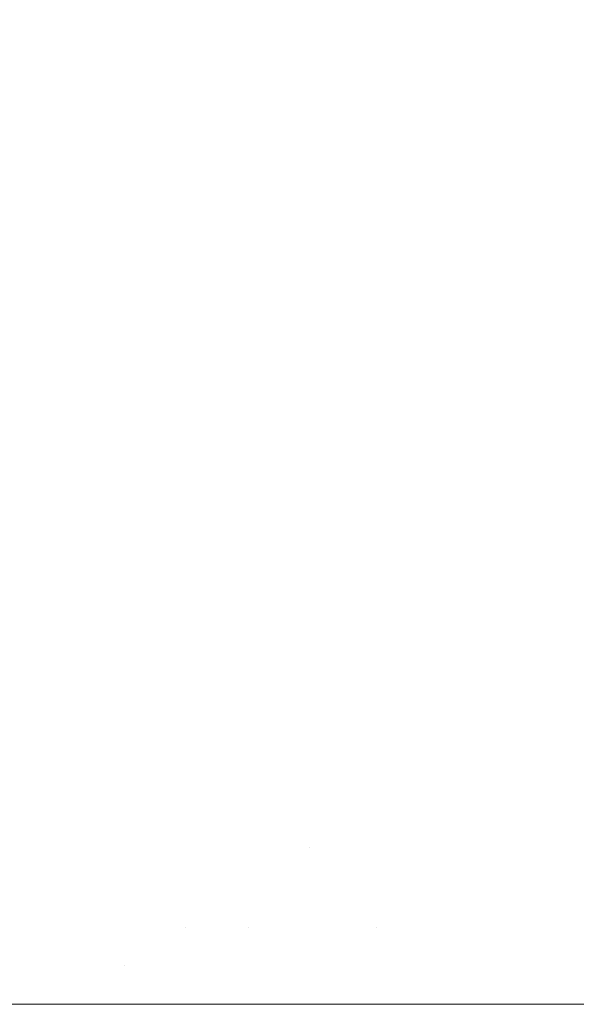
# Model space of a CAD drawing. Header units: centimetres. Extents: x -35.1 to 36.2, y 4.2 to 6.
# Tile 193 of 256: x -11.1111 to -11.0882, y 5.9001 to 5.9405. Entities that reach past the tile are written whole.
import ezdxf

# ---------------------------------------------------------------- set-up
doc = ezdxf.new("R2010")
doc.units = ezdxf.units.CM
doc.header["$LTSCALE"] = 2.54
doc.layers.add('Lucido design-1', color=7, linetype='Continuous')

# ---------------------------------------------------------------- blocks, each defined once
blk = doc.blocks.new('Gruppo-4-1')
at = {"color": 7, "linetype": 'Continuous', "lineweight": 9}
for points, invisible_edges in [([(36.07398, 5.94235, -2312.331539), (-34.958478, 5.94235, -2312.331539), (-34.958478, 5.938357, -2312.329782), (36.07398, 5.938357, -2312.329782)], 5), ([(-11.10893, 5.939884, -2312.740773), (-11.111737, 5.939884, -2312.742661), (-11.112552, 5.941892, -2312.742002), (-11.109722, 5.941892, -2312.740098)], 15), ([(-11.109722, 5.941892, -2312.740098), (-11.106861, 5.941892, -2312.73827), (-11.106093, 5.939884, -2312.73896), (-11.10893, 5.939884, -2312.740773)], 15), ([(-11.103228, 5.939884, -2312.737224), (-11.106093, 5.939884, -2312.73896), (-11.106861, 5.941892, -2312.73827), (-11.103973, 5.941892, -2312.736519)], 15), ([(-11.103973, 5.941892, -2312.736519), (-11.101062, 5.941892, -2312.734844), (-11.100342, 5.939884, -2312.735562), (-11.103228, 5.939884, -2312.737224)], 15), ([(-11.097437, 5.939884, -2312.733976), (-11.100342, 5.939884, -2312.735562), (-11.101062, 5.941892, -2312.734844), (-11.098133, 5.941892, -2312.733244)], 15), ([(-11.098133, 5.941892, -2312.733244), (-11.09519, 5.941892, -2312.731718), (-11.094518, 5.939884, -2312.732462), (-11.097437, 5.939884, -2312.733976)], 15), ([(-11.091589, 5.939884, -2312.731021), (-11.094518, 5.939884, -2312.732462), (-11.09519, 5.941892, -2312.731718), (-11.092237, 5.941892, -2312.730266)], 15), ([(-11.092237, 5.941892, -2312.730266), (-11.089276, 5.941892, -2312.728884), (-11.088653, 5.939884, -2312.729652), (-11.091589, 5.939884, -2312.731021)], 15), ([(-11.085714, 5.939884, -2312.728352), (-11.088653, 5.939884, -2312.729652), (-11.089276, 5.941892, -2312.728884), (-11.086313, 5.941892, -2312.727574)], 15), ([(-11.113723, 5.937885, -2312.74523), (-11.114508, 5.939884, -2312.744627), (-11.111737, 5.939884, -2312.742661), (-11.110973, 5.937885, -2312.743279)], 15), ([(-11.110973, 5.937885, -2312.743279), (-11.111737, 5.939884, -2312.742661), (-11.10893, 5.939884, -2312.740773), (-11.108188, 5.937885, -2312.741405)], 15), ([(-11.108188, 5.937885, -2312.741405), (-11.10893, 5.939884, -2312.740773), (-11.106093, 5.939884, -2312.73896), (-11.105373, 5.937885, -2312.739607)], 15), ([(-11.10253, 5.937885, -2312.737884), (-11.105373, 5.937885, -2312.739607), (-11.106093, 5.939884, -2312.73896), (-11.103228, 5.939884, -2312.737224)], 15), ([(-11.103228, 5.939884, -2312.737224), (-11.100342, 5.939884, -2312.735562), (-11.099666, 5.937885, -2312.736236), (-11.10253, 5.937885, -2312.737884)], 15), ([(-11.096784, 5.937885, -2312.734661), (-11.099666, 5.937885, -2312.736236), (-11.100342, 5.939884, -2312.735562), (-11.097437, 5.939884, -2312.733976)], 15), ([(-11.097437, 5.939884, -2312.733976), (-11.094518, 5.939884, -2312.732462), (-11.093888, 5.937885, -2312.733159), (-11.096784, 5.937885, -2312.734661)], 15), ([(-11.090981, 5.937885, -2312.73173), (-11.093888, 5.937885, -2312.733159), (-11.094518, 5.939884, -2312.732462), (-11.091589, 5.939884, -2312.731021)], 15), ([(-11.091589, 5.939884, -2312.731021), (-11.088653, 5.939884, -2312.729652), (-11.088068, 5.937885, -2312.730371), (-11.090981, 5.937885, -2312.73173)], 15), ([(-11.085152, 5.937885, -2312.729081), (-11.088068, 5.937885, -2312.730371), (-11.088653, 5.939884, -2312.729652), (-11.085714, 5.939884, -2312.728352)], 15), ([(36.07398, 5.938357, -2312.329782), (-34.958478, 5.938357, -2312.329782), (-34.958478, 5.934291, -2312.328201), (36.07398, 5.934291, -2312.328201)], 5), ([(-11.110973, 5.937885, -2312.743279), (-11.110259, 5.935898, -2312.743857), (-11.112989, 5.935898, -2312.745793), (-11.113723, 5.937885, -2312.74523)], 15), ([(-11.108188, 5.937885, -2312.741405), (-11.107495, 5.935898, -2312.741997), (-11.110259, 5.935898, -2312.743857), (-11.110973, 5.937885, -2312.743279)], 15), ([(-11.105373, 5.937885, -2312.739607), (-11.104699, 5.935898, -2312.740212), (-11.107495, 5.935898, -2312.741997), (-11.108188, 5.937885, -2312.741405)], 15), ([(-11.101878, 5.935898, -2312.738501), (-11.104699, 5.935898, -2312.740212), (-11.105373, 5.937885, -2312.739607), (-11.10253, 5.937885, -2312.737884)], 15), ([(-11.10253, 5.937885, -2312.737884), (-11.099666, 5.937885, -2312.736236), (-11.099035, 5.935898, -2312.736865), (-11.101878, 5.935898, -2312.738501)], 15), ([(-11.096174, 5.935898, -2312.735302), (-11.099035, 5.935898, -2312.736865), (-11.099666, 5.937885, -2312.736236), (-11.096784, 5.937885, -2312.734661)], 15), ([(-11.096784, 5.937885, -2312.734661), (-11.093888, 5.937885, -2312.733159), (-11.093299, 5.935898, -2312.733811), (-11.096174, 5.935898, -2312.735302)], 15), ([(-11.090414, 5.935898, -2312.732392), (-11.093299, 5.935898, -2312.733811), (-11.093888, 5.937885, -2312.733159), (-11.090981, 5.937885, -2312.73173)], 15), ([(-11.090981, 5.937885, -2312.73173), (-11.088068, 5.937885, -2312.730371), (-11.087522, 5.935898, -2312.731043), (-11.090414, 5.935898, -2312.732392)], 15), ([(-11.112304, 5.933923, -2312.746319), (-11.112989, 5.935898, -2312.745793), (-11.110259, 5.935898, -2312.743857), (-11.109593, 5.933923, -2312.744396)], 15), ([(-11.109593, 5.933923, -2312.744396), (-11.110259, 5.935898, -2312.743857), (-11.107495, 5.935898, -2312.741997), (-11.106848, 5.933923, -2312.742548)], 15), ([(-11.106848, 5.933923, -2312.742548), (-11.107495, 5.935898, -2312.741997), (-11.104699, 5.935898, -2312.740212), (-11.104072, 5.933923, -2312.740775)], 15), ([(-11.10127, 5.933923, -2312.739077), (-11.104072, 5.933923, -2312.740775), (-11.104699, 5.935898, -2312.740212), (-11.101878, 5.935898, -2312.738501)], 15), ([(-11.101878, 5.935898, -2312.738501), (-11.099035, 5.935898, -2312.736865), (-11.098446, 5.933923, -2312.737452), (-11.10127, 5.933923, -2312.739077)], 15), ([(-11.095605, 5.933923, -2312.7359), (-11.098446, 5.933923, -2312.737452), (-11.099035, 5.935898, -2312.736865), (-11.096174, 5.935898, -2312.735302)], 15), ([(-11.096174, 5.935898, -2312.735302), (-11.093299, 5.935898, -2312.733811), (-11.092749, 5.933923, -2312.734419), (-11.095605, 5.933923, -2312.7359)], 15), ([(-11.089884, 5.933923, -2312.73301), (-11.092749, 5.933923, -2312.734419), (-11.093299, 5.935898, -2312.733811), (-11.090414, 5.935898, -2312.732392)], 15), ([(-11.090414, 5.935898, -2312.732392), (-11.087522, 5.935898, -2312.731043), (-11.087012, 5.933923, -2312.73167), (-11.089884, 5.933923, -2312.73301)], 15), ([(36.07398, 5.934291, -2312.328201), (-34.958478, 5.934291, -2312.328201), (-34.958478, 5.930159, -2312.326798), (36.07398, 5.930159, -2312.326798)], 5), ([(-11.109593, 5.933923, -2312.744396), (-11.108974, 5.931962, -2312.744897), (-11.111667, 5.931962, -2312.746807), (-11.112304, 5.933923, -2312.746319)], 15), ([(-11.106848, 5.933923, -2312.742548), (-11.106246, 5.931962, -2312.743061), (-11.108974, 5.931962, -2312.744897), (-11.109593, 5.933923, -2312.744396)], 15), ([(-11.104072, 5.933923, -2312.740775), (-11.103488, 5.931962, -2312.7413), (-11.106246, 5.931962, -2312.743061), (-11.106848, 5.933923, -2312.742548)], 15), ([(-11.100704, 5.931962, -2312.739612), (-11.103488, 5.931962, -2312.7413), (-11.104072, 5.933923, -2312.740775), (-11.10127, 5.933923, -2312.739077)], 15), ([(-11.10127, 5.933923, -2312.739077), (-11.098446, 5.933923, -2312.737452), (-11.097899, 5.931962, -2312.737997), (-11.100704, 5.931962, -2312.739612)], 15), ([(-11.095076, 5.931962, -2312.736455), (-11.097899, 5.931962, -2312.737997), (-11.098446, 5.933923, -2312.737452), (-11.095605, 5.933923, -2312.7359)], 15), ([(-11.095605, 5.933923, -2312.7359), (-11.092749, 5.933923, -2312.734419), (-11.092239, 5.931962, -2312.734984), (-11.095076, 5.931962, -2312.736455)], 15), ([(-11.089392, 5.931962, -2312.733584), (-11.092239, 5.931962, -2312.734984), (-11.092749, 5.933923, -2312.734419), (-11.089884, 5.933923, -2312.73301)], 15), ([(-11.089884, 5.933923, -2312.73301), (-11.087012, 5.933923, -2312.73167), (-11.086539, 5.931962, -2312.732253), (-11.089392, 5.931962, -2312.733584)], 15), ([(-11.113715, 5.930017, -2312.749233), (-11.114321, 5.931962, -2312.748792), (-11.111667, 5.931962, -2312.746807), (-11.111077, 5.930017, -2312.74726)], 15), ([(-11.111077, 5.930017, -2312.74726), (-11.111667, 5.931962, -2312.746807), (-11.108974, 5.931962, -2312.744897), (-11.1084, 5.930017, -2312.745361)], 15), ([(-11.1084, 5.930017, -2312.745361), (-11.108974, 5.931962, -2312.744897), (-11.106246, 5.931962, -2312.743061), (-11.105689, 5.930017, -2312.743536)], 15), ([(-11.105689, 5.930017, -2312.743536), (-11.106246, 5.931962, -2312.743061), (-11.103488, 5.931962, -2312.7413), (-11.102947, 5.930017, -2312.741785)], 15), ([(-11.10018, 5.930017, -2312.740108), (-11.102947, 5.930017, -2312.741785), (-11.103488, 5.931962, -2312.7413), (-11.100704, 5.931962, -2312.739612)], 15), ([(-11.100704, 5.931962, -2312.739612), (-11.097899, 5.931962, -2312.737997), (-11.097391, 5.930017, -2312.738503), (-11.10018, 5.930017, -2312.740108)], 15), ([(-11.094585, 5.930017, -2312.73697), (-11.097391, 5.930017, -2312.738503), (-11.097899, 5.931962, -2312.737997), (-11.095076, 5.931962, -2312.736455)], 15), ([(-11.095076, 5.931962, -2312.736455), (-11.092239, 5.931962, -2312.734984), (-11.091765, 5.930017, -2312.735508), (-11.094585, 5.930017, -2312.73697)], 15), ([(-11.088936, 5.930017, -2312.734116), (-11.091765, 5.930017, -2312.735508), (-11.092239, 5.931962, -2312.734984), (-11.089392, 5.931962, -2312.733584)], 15), ([(-11.089392, 5.931962, -2312.733584), (-11.086539, 5.931962, -2312.732253), (-11.086099, 5.930017, -2312.732793), (-11.088936, 5.930017, -2312.734116)], 15), ([(36.07398, 5.930159, -2312.326798), (-34.958478, 5.930159, -2312.326798), (-34.958478, 5.925971, -2312.325577), (36.07398, 5.925971, -2312.325577)], 5), ([(-11.111077, 5.930017, -2312.74726), (-11.110532, 5.928089, -2312.747678), (-11.113156, 5.928089, -2312.74964), (-11.113715, 5.930017, -2312.749233)], 15), ([(-11.1084, 5.930017, -2312.745361), (-11.10787, 5.928089, -2312.74579), (-11.110532, 5.928089, -2312.747678), (-11.111077, 5.930017, -2312.74726)], 15), ([(-11.105689, 5.930017, -2312.743536), (-11.105174, 5.928089, -2312.743975), (-11.10787, 5.928089, -2312.74579), (-11.1084, 5.930017, -2312.745361)], 15), ([(-11.102947, 5.930017, -2312.741785), (-11.102448, 5.928089, -2312.742234), (-11.105174, 5.928089, -2312.743975), (-11.105689, 5.930017, -2312.743536)], 15), ([(-11.099696, 5.928089, -2312.740566), (-11.102448, 5.928089, -2312.742234), (-11.102947, 5.930017, -2312.741785), (-11.10018, 5.930017, -2312.740108)], 15), ([(-11.10018, 5.930017, -2312.740108), (-11.097391, 5.930017, -2312.738503), (-11.096923, 5.928089, -2312.73897), (-11.099696, 5.928089, -2312.740566)], 15), ([(-11.094132, 5.928089, -2312.737446), (-11.096923, 5.928089, -2312.73897), (-11.097391, 5.930017, -2312.738503), (-11.094585, 5.930017, -2312.73697)], 15), ([(-11.094585, 5.930017, -2312.73697), (-11.091765, 5.930017, -2312.735508), (-11.091328, 5.928089, -2312.735992), (-11.094132, 5.928089, -2312.737446)], 15), ([(-11.088514, 5.928089, -2312.734607), (-11.091328, 5.928089, -2312.735992), (-11.091765, 5.930017, -2312.735508), (-11.088936, 5.930017, -2312.734116)], 15), ([(-11.088936, 5.930017, -2312.734116), (-11.086099, 5.930017, -2312.732793), (-11.085694, 5.928089, -2312.733292), (-11.088514, 5.928089, -2312.734607)], 15), ([(-11.112641, 5.926178, -2312.750015), (-11.113156, 5.928089, -2312.74964), (-11.110532, 5.928089, -2312.747678), (-11.110031, 5.926178, -2312.748062)], 15), ([(-11.110031, 5.926178, -2312.748062), (-11.110532, 5.928089, -2312.747678), (-11.10787, 5.928089, -2312.74579), (-11.107383, 5.926178, -2312.746184)], 15), ([(-11.107383, 5.926178, -2312.746184), (-11.10787, 5.928089, -2312.74579), (-11.105174, 5.928089, -2312.743975), (-11.1047, 5.926178, -2312.744379)], 15), ([(-11.1047, 5.926178, -2312.744379), (-11.105174, 5.928089, -2312.743975), (-11.102448, 5.928089, -2312.742234), (-11.101988, 5.926178, -2312.742647)], 15), ([(-11.101988, 5.926178, -2312.742647), (-11.102448, 5.928089, -2312.742234), (-11.099696, 5.928089, -2312.740566), (-11.099251, 5.926178, -2312.740987)], 15), ([(-11.099251, 5.926178, -2312.740987), (-11.099696, 5.928089, -2312.740566), (-11.096923, 5.928089, -2312.73897), (-11.096492, 5.926178, -2312.739399)], 15), ([(-11.093716, 5.926178, -2312.737883), (-11.096492, 5.926178, -2312.739399), (-11.096923, 5.928089, -2312.73897), (-11.094132, 5.928089, -2312.737446)], 15), ([(-11.094132, 5.928089, -2312.737446), (-11.091328, 5.928089, -2312.735992), (-11.090926, 5.926178, -2312.736437), (-11.093716, 5.926178, -2312.737883)], 15), ([(-11.088127, 5.926178, -2312.735059), (-11.090926, 5.926178, -2312.736437), (-11.091328, 5.928089, -2312.735992), (-11.088514, 5.928089, -2312.734607)], 15), ([(-11.088514, 5.928089, -2312.734607), (-11.085694, 5.928089, -2312.733292), (-11.085321, 5.926178, -2312.73375), (-11.088127, 5.926178, -2312.735059)], 15), ([(36.07398, 5.925971, -2312.325577), (-34.958478, 5.925971, -2312.325577), (-34.958478, 5.921733, -2312.32454), (36.07398, 5.921733, -2312.32454)], 5), ([(-11.110031, 5.926178, -2312.748062), (-11.109572, 5.924285, -2312.748415), (-11.11217, 5.924285, -2312.750357), (-11.112641, 5.926178, -2312.750015)], 15), ([(-11.107383, 5.926178, -2312.746184), (-11.106936, 5.924285, -2312.746545), (-11.109572, 5.924285, -2312.748415), (-11.110031, 5.926178, -2312.748062)], 15), ([(-11.1047, 5.926178, -2312.744379), (-11.104267, 5.924285, -2312.744748), (-11.106936, 5.924285, -2312.746545), (-11.107383, 5.926178, -2312.746184)], 15), ([(-11.101988, 5.926178, -2312.742647), (-11.101568, 5.924285, -2312.743025), (-11.104267, 5.924285, -2312.744748), (-11.1047, 5.926178, -2312.744379)], 15), ([(-11.099251, 5.926178, -2312.740987), (-11.098843, 5.924285, -2312.741373), (-11.101568, 5.924285, -2312.743025), (-11.101988, 5.926178, -2312.742647)], 15), ([(-11.096492, 5.926178, -2312.739399), (-11.096097, 5.924285, -2312.739793), (-11.098843, 5.924285, -2312.741373), (-11.099251, 5.926178, -2312.740987)], 15), ([(-11.093334, 5.924285, -2312.738283), (-11.096097, 5.924285, -2312.739793), (-11.096492, 5.926178, -2312.739399), (-11.093716, 5.926178, -2312.737883)], 15), ([(-11.093716, 5.926178, -2312.737883), (-11.090926, 5.926178, -2312.736437), (-11.090558, 5.924285, -2312.736844), (-11.093334, 5.924285, -2312.738283)], 15), ([(-11.087772, 5.924285, -2312.735473), (-11.090558, 5.924285, -2312.736844), (-11.090926, 5.926178, -2312.736437), (-11.088127, 5.926178, -2312.735059)], 15), ([(-11.11174, 5.922412, -2312.75067), (-11.11217, 5.924285, -2312.750357), (-11.109572, 5.924285, -2312.748415), (-11.109154, 5.922412, -2312.748736)], 15), ([(-11.109154, 5.922412, -2312.748736), (-11.109572, 5.924285, -2312.748415), (-11.106936, 5.924285, -2312.746545), (-11.10653, 5.922412, -2312.746874)], 15), ([(-11.10653, 5.922412, -2312.746874), (-11.106936, 5.924285, -2312.746545), (-11.104267, 5.924285, -2312.744748), (-11.103872, 5.922412, -2312.745085)], 15), ([(-11.103872, 5.922412, -2312.745085), (-11.104267, 5.924285, -2312.744748), (-11.101568, 5.924285, -2312.743025), (-11.101184, 5.922412, -2312.743369)], 15), ([(-11.101184, 5.922412, -2312.743369), (-11.101568, 5.924285, -2312.743025), (-11.098843, 5.924285, -2312.741373), (-11.098472, 5.922412, -2312.741724)], 15), ([(-11.098472, 5.922412, -2312.741724), (-11.098843, 5.924285, -2312.741373), (-11.096097, 5.924285, -2312.739793), (-11.095738, 5.922412, -2312.740151)], 15), ([(-11.092987, 5.922412, -2312.738648), (-11.095738, 5.922412, -2312.740151), (-11.096097, 5.924285, -2312.739793), (-11.093334, 5.924285, -2312.738283)], 15), ([(-11.093334, 5.924285, -2312.738283), (-11.090558, 5.924285, -2312.736844), (-11.090223, 5.922412, -2312.737215), (-11.092987, 5.922412, -2312.738648)], 15), ([(-11.087449, 5.922412, -2312.735851), (-11.090223, 5.922412, -2312.737215), (-11.090558, 5.924285, -2312.736844), (-11.087772, 5.924285, -2312.735473)], 15), ([(-11.109154, 5.922412, -2312.748736), (-11.108775, 5.920559, -2312.749026), (-11.111351, 5.920559, -2312.750953), (-11.11174, 5.922412, -2312.75067)], 15), ([(-11.10653, 5.922412, -2312.746874), (-11.106161, 5.920559, -2312.747172), (-11.108775, 5.920559, -2312.749026), (-11.109154, 5.922412, -2312.748736)], 15), ([(-11.103872, 5.922412, -2312.745085), (-11.103514, 5.920559, -2312.74539), (-11.106161, 5.920559, -2312.747172), (-11.10653, 5.922412, -2312.746874)], 15), ([(-11.101184, 5.922412, -2312.743369), (-11.100837, 5.920559, -2312.743681), (-11.103514, 5.920559, -2312.74539), (-11.103872, 5.922412, -2312.745085)], 15), ([(-11.098472, 5.922412, -2312.741724), (-11.098135, 5.920559, -2312.742043), (-11.100837, 5.920559, -2312.743681), (-11.101184, 5.922412, -2312.743369)], 15), ([(-11.095738, 5.922412, -2312.740151), (-11.095412, 5.920559, -2312.740476), (-11.098135, 5.920559, -2312.742043), (-11.098472, 5.922412, -2312.741724)], 15), ([(-11.092672, 5.920559, -2312.738979), (-11.095412, 5.920559, -2312.740476), (-11.095738, 5.922412, -2312.740151), (-11.092987, 5.922412, -2312.738648)], 15), ([(-11.092987, 5.922412, -2312.738648), (-11.090223, 5.922412, -2312.737215), (-11.089919, 5.920559, -2312.737552), (-11.092672, 5.920559, -2312.738979)], 15), ([(-11.087156, 5.920559, -2312.736192), (-11.089919, 5.920559, -2312.737552), (-11.090223, 5.922412, -2312.737215), (-11.087449, 5.922412, -2312.735851)], 15), ([(36.07398, 5.920556, -2312.324306), (36.07398, 5.921733, -2312.32454), (-34.958478, 5.921733, -2312.32454), (-34.958478, 5.920556, -2312.324306)], 10), ([(-34.958478, 5.920556, -2312.324306), (-34.958478, 5.917453, -2312.323689), (36.07398, 5.917453, -2312.323689), (36.07398, 5.920556, -2312.324306)], 10), ([(-11.113525, 5.918727, -2312.7532), (-11.113884, 5.920559, -2312.752952), (-11.111351, 5.920559, -2312.750953), (-11.111001, 5.918727, -2312.751208)], 15), ([(-11.111001, 5.918727, -2312.751208), (-11.111351, 5.920559, -2312.750953), (-11.108775, 5.920559, -2312.749026), (-11.108434, 5.918727, -2312.749288)], 15), ([(-11.108434, 5.918727, -2312.749288), (-11.108775, 5.920559, -2312.749026), (-11.106161, 5.920559, -2312.747172), (-11.10583, 5.918727, -2312.74744)], 15), ([(-11.10583, 5.918727, -2312.74744), (-11.106161, 5.920559, -2312.747172), (-11.103514, 5.920559, -2312.74539), (-11.103191, 5.918727, -2312.745665)], 15), ([(-11.103191, 5.918727, -2312.745665), (-11.103514, 5.920559, -2312.74539), (-11.100837, 5.920559, -2312.743681), (-11.100524, 5.918727, -2312.743962)], 15), ([(-11.100524, 5.918727, -2312.743962), (-11.100837, 5.920559, -2312.743681), (-11.098135, 5.920559, -2312.742043), (-11.097832, 5.918727, -2312.742329)], 15), ([(-11.097832, 5.918727, -2312.742329), (-11.098135, 5.920559, -2312.742043), (-11.095412, 5.920559, -2312.740476), (-11.095119, 5.918727, -2312.740768)], 15), ([(-11.092389, 5.918727, -2312.739277), (-11.095119, 5.918727, -2312.740768), (-11.095412, 5.920559, -2312.740476), (-11.092672, 5.920559, -2312.738979)], 15), ([(-11.092672, 5.920559, -2312.738979), (-11.089919, 5.920559, -2312.737552), (-11.089645, 5.918727, -2312.737854), (-11.092389, 5.918727, -2312.739277)], 15), ([(-11.086892, 5.918727, -2312.7365), (-11.089645, 5.918727, -2312.737854), (-11.089919, 5.920559, -2312.737552), (-11.087156, 5.920559, -2312.736192)], 15), ([(-11.111001, 5.918727, -2312.751208), (-11.110688, 5.916917, -2312.751435), (-11.113204, 5.916917, -2312.753421), (-11.113525, 5.918727, -2312.7532)], 15), ([(-11.108434, 5.918727, -2312.749288), (-11.10813, 5.916917, -2312.749522), (-11.110688, 5.916917, -2312.751435), (-11.111001, 5.918727, -2312.751208)], 15), ([(-11.10583, 5.918727, -2312.74744), (-11.105533, 5.916917, -2312.74768), (-11.10813, 5.916917, -2312.749522), (-11.108434, 5.918727, -2312.749288)], 15), ([(-11.103191, 5.918727, -2312.745665), (-11.102904, 5.916917, -2312.74591), (-11.105533, 5.916917, -2312.74768), (-11.10583, 5.918727, -2312.74744)], 15), ([(-11.100524, 5.918727, -2312.743962), (-11.100245, 5.916917, -2312.744212), (-11.102904, 5.916917, -2312.74591), (-11.103191, 5.918727, -2312.745665)], 15), ([(-11.097832, 5.918727, -2312.742329), (-11.097561, 5.916917, -2312.742585), (-11.100245, 5.916917, -2312.744212), (-11.100524, 5.918727, -2312.743962)], 15), ([(-11.095119, 5.918727, -2312.740768), (-11.094857, 5.916917, -2312.741029), (-11.097561, 5.916917, -2312.742585), (-11.097832, 5.918727, -2312.742329)], 15), ([(-11.092136, 5.916917, -2312.739542), (-11.094857, 5.916917, -2312.741029), (-11.095119, 5.918727, -2312.740768), (-11.092389, 5.918727, -2312.739277)], 15), ([(-11.092389, 5.918727, -2312.739277), (-11.089645, 5.918727, -2312.737854), (-11.089401, 5.916917, -2312.738125), (-11.092136, 5.916917, -2312.739542)], 15), ([(-11.086657, 5.916917, -2312.736775), (-11.089401, 5.916917, -2312.738125), (-11.089645, 5.918727, -2312.737854), (-11.086892, 5.918727, -2312.7365)], 15), ([(36.07398, 5.916915, -2312.323606), (36.07398, 5.917453, -2312.323689), (-34.958478, 5.917453, -2312.323689), (-34.958478, 5.916915, -2312.323606)], 10), ([(-34.958478, 5.916915, -2312.323606), (-34.958478, 5.913362, -2312.32306), (36.07398, 5.913362, -2312.32306), (36.07398, 5.916915, -2312.323606)], 10), ([(-11.11292, 5.915129, -2312.753617), (-11.113204, 5.916917, -2312.753421), (-11.110688, 5.916917, -2312.751435), (-11.110411, 5.915129, -2312.751637)], 15), ([(-11.110411, 5.915129, -2312.751637), (-11.110688, 5.916917, -2312.751435), (-11.10813, 5.916917, -2312.749522), (-11.10786, 5.915129, -2312.749728)], 15), ([(-11.10786, 5.915129, -2312.749728), (-11.10813, 5.916917, -2312.749522), (-11.105533, 5.916917, -2312.74768), (-11.105271, 5.915129, -2312.747892)], 15), ([(-11.105271, 5.915129, -2312.747892), (-11.105533, 5.916917, -2312.74768), (-11.102904, 5.916917, -2312.74591), (-11.102649, 5.915129, -2312.746127)], 15), ([(-11.102649, 5.915129, -2312.746127), (-11.102904, 5.916917, -2312.74591), (-11.100245, 5.916917, -2312.744212), (-11.099998, 5.915129, -2312.744434)], 15), ([(-11.099998, 5.915129, -2312.744434), (-11.100245, 5.916917, -2312.744212), (-11.097561, 5.916917, -2312.742585), (-11.097322, 5.915129, -2312.742812)], 15), ([(-11.097322, 5.915129, -2312.742812), (-11.097561, 5.916917, -2312.742585), (-11.094857, 5.916917, -2312.741029), (-11.094625, 5.915129, -2312.74126)], 15), ([(-11.091912, 5.915129, -2312.739778), (-11.094625, 5.915129, -2312.74126), (-11.094857, 5.916917, -2312.741029), (-11.092136, 5.916917, -2312.739542)], 15), ([(-11.092136, 5.916917, -2312.739542), (-11.089401, 5.916917, -2312.738125), (-11.089185, 5.915129, -2312.738364), (-11.091912, 5.915129, -2312.739778)], 15), ([(-11.086448, 5.915129, -2312.737018), (-11.089185, 5.915129, -2312.738364), (-11.089401, 5.916917, -2312.738125), (-11.086657, 5.916917, -2312.736775)], 15), ([(-11.110411, 5.915129, -2312.751637), (-11.110169, 5.913363, -2312.751813), (-11.112672, 5.913363, -2312.753788), (-11.11292, 5.915129, -2312.753617)], 15), ([(-11.10786, 5.915129, -2312.749728), (-11.107624, 5.913363, -2312.749909), (-11.110169, 5.913363, -2312.751813), (-11.110411, 5.915129, -2312.751637)], 15), ([(-11.105271, 5.915129, -2312.747892), (-11.105042, 5.913363, -2312.748077), (-11.107624, 5.913363, -2312.749909), (-11.10786, 5.915129, -2312.749728)], 15), ([(-11.102649, 5.915129, -2312.746127), (-11.102426, 5.913363, -2312.746317), (-11.105042, 5.913363, -2312.748077), (-11.105271, 5.915129, -2312.747892)], 15), ([(-11.099998, 5.915129, -2312.744434), (-11.099782, 5.913363, -2312.744628), (-11.102426, 5.913363, -2312.746317), (-11.102649, 5.915129, -2312.746127)], 15), ([(-11.097322, 5.915129, -2312.742812), (-11.097113, 5.913363, -2312.74301), (-11.099782, 5.913363, -2312.744628), (-11.099998, 5.915129, -2312.744434)], 15), ([(-11.094625, 5.915129, -2312.74126), (-11.094423, 5.913363, -2312.741462), (-11.097113, 5.913363, -2312.74301), (-11.097322, 5.915129, -2312.742812)], 15), ([(-11.091716, 5.913363, -2312.739983), (-11.094423, 5.913363, -2312.741462), (-11.094625, 5.915129, -2312.74126), (-11.091912, 5.915129, -2312.739778)], 15), ([(-11.091912, 5.915129, -2312.739778), (-11.089185, 5.915129, -2312.738364), (-11.088996, 5.913363, -2312.738573), (-11.091716, 5.913363, -2312.739983)], 15), ([(-11.086266, 5.913363, -2312.73723), (-11.088996, 5.913363, -2312.738573), (-11.089185, 5.915129, -2312.738364), (-11.086448, 5.915129, -2312.737018)], 15), ([(-34.958478, 5.913362, -2312.32306), (-34.958478, 5.913141, -2312.323025), (36.07398, 5.913141, -2312.323025), (36.07398, 5.913362, -2312.32306)], 10), ([(36.07398, 5.909899, -2312.32267), (36.07398, 5.913141, -2312.323025), (-34.958478, 5.913141, -2312.323025), (-34.958478, 5.909899, -2312.32267)], 10), ([(-11.112458, 5.91162, -2312.753936), (-11.112672, 5.913363, -2312.753788), (-11.110169, 5.913363, -2312.751813), (-11.10996, 5.91162, -2312.751965)], 15), ([(-11.10996, 5.91162, -2312.751965), (-11.110169, 5.913363, -2312.751813), (-11.107624, 5.913363, -2312.749909), (-11.107421, 5.91162, -2312.750065)], 15), ([(-11.107421, 5.91162, -2312.750065), (-11.107624, 5.913363, -2312.749909), (-11.105042, 5.913363, -2312.748077), (-11.104844, 5.91162, -2312.748237)], 15), ([(-11.104844, 5.91162, -2312.748237), (-11.105042, 5.913363, -2312.748077), (-11.102426, 5.913363, -2312.746317), (-11.102234, 5.91162, -2312.746481)], 15), ([(-11.102234, 5.91162, -2312.746481), (-11.102426, 5.913363, -2312.746317), (-11.099782, 5.913363, -2312.744628), (-11.099596, 5.91162, -2312.744796)], 15), ([(-11.099596, 5.91162, -2312.744796), (-11.099782, 5.913363, -2312.744628), (-11.097113, 5.913363, -2312.74301), (-11.096932, 5.91162, -2312.743181)], 15), ([(-11.096932, 5.91162, -2312.743181), (-11.097113, 5.913363, -2312.74301), (-11.094423, 5.913363, -2312.741462), (-11.094248, 5.91162, -2312.741636)], 15), ([(-11.091547, 5.91162, -2312.740161), (-11.094248, 5.91162, -2312.741636), (-11.094423, 5.913363, -2312.741462), (-11.091716, 5.913363, -2312.739983)], 15), ([(-11.091716, 5.913363, -2312.739983), (-11.088996, 5.913363, -2312.738573), (-11.088833, 5.91162, -2312.738753), (-11.091547, 5.91162, -2312.740161)], 15), ([(-11.086109, 5.91162, -2312.737414), (-11.088833, 5.91162, -2312.738753), (-11.088996, 5.913363, -2312.738573), (-11.086266, 5.913363, -2312.73723)], 15), ([(-11.10996, 5.91162, -2312.751965), (-11.109784, 5.909901, -2312.752093), (-11.112276, 5.909901, -2312.754061), (-11.112458, 5.91162, -2312.753936)], 15), ([(-11.107421, 5.91162, -2312.750065), (-11.107249, 5.909901, -2312.750197), (-11.109784, 5.909901, -2312.752093), (-11.10996, 5.91162, -2312.751965)], 15), ([(-11.104844, 5.91162, -2312.748237), (-11.104677, 5.909901, -2312.748373), (-11.107249, 5.909901, -2312.750197), (-11.107421, 5.91162, -2312.750065)], 15), ([(-11.102234, 5.91162, -2312.746481), (-11.102072, 5.909901, -2312.74662), (-11.104677, 5.909901, -2312.748373), (-11.104844, 5.91162, -2312.748237)], 15), ([(-11.099596, 5.91162, -2312.744796), (-11.099438, 5.909901, -2312.744938), (-11.102072, 5.909901, -2312.74662), (-11.102234, 5.91162, -2312.746481)], 15), ([(-11.096932, 5.91162, -2312.743181), (-11.096779, 5.909901, -2312.743326), (-11.099438, 5.909901, -2312.744938), (-11.099596, 5.91162, -2312.744796)], 15), ([(-11.094248, 5.91162, -2312.741636), (-11.0941, 5.909901, -2312.741784), (-11.096779, 5.909901, -2312.743326), (-11.096932, 5.91162, -2312.743181)], 15), ([(-11.091404, 5.909901, -2312.740311), (-11.0941, 5.909901, -2312.741784), (-11.094248, 5.91162, -2312.741636), (-11.091547, 5.91162, -2312.740161)], 15), ([(-11.091547, 5.91162, -2312.740161), (-11.088833, 5.91162, -2312.738753), (-11.088694, 5.909901, -2312.738906), (-11.091404, 5.909901, -2312.740311)], 15), ([(-11.085976, 5.909901, -2312.737569), (-11.088694, 5.909901, -2312.738906), (-11.088833, 5.91162, -2312.738753), (-11.086109, 5.91162, -2312.737414)], 15), ([(-34.958478, 5.909899, -2312.32267), (-34.958478, 5.908804, -2312.32255), (36.07398, 5.908804, -2312.32255), (36.07398, 5.909899, -2312.32267)], 10), ([(-11.112126, 5.908205, -2312.754164), (-11.112276, 5.909901, -2312.754061), (-11.109784, 5.909901, -2312.752093), (-11.109637, 5.908205, -2312.7522)], 15), ([(-11.109637, 5.908205, -2312.7522), (-11.109784, 5.909901, -2312.752093), (-11.107249, 5.909901, -2312.750197), (-11.107106, 5.908205, -2312.750307)], 15), ([(-11.107106, 5.908205, -2312.750307), (-11.107249, 5.909901, -2312.750197), (-11.104677, 5.909901, -2312.748373), (-11.104538, 5.908205, -2312.748485)], 15), ([(-11.104538, 5.908205, -2312.748485), (-11.104677, 5.909901, -2312.748373), (-11.102072, 5.909901, -2312.74662), (-11.101937, 5.908205, -2312.746735)], 15), ([(-11.101937, 5.908205, -2312.746735), (-11.102072, 5.909901, -2312.74662), (-11.099438, 5.909901, -2312.744938), (-11.099307, 5.908205, -2312.745055)], 15), ([(-11.099307, 5.908205, -2312.745055), (-11.099438, 5.909901, -2312.744938), (-11.096779, 5.909901, -2312.743326), (-11.096652, 5.908205, -2312.743446)], 15), ([(-11.096652, 5.908205, -2312.743446), (-11.096779, 5.909901, -2312.743326), (-11.0941, 5.909901, -2312.741784), (-11.093977, 5.908205, -2312.741906)], 15), ([(-11.091285, 5.908205, -2312.740435), (-11.093977, 5.908205, -2312.741906), (-11.0941, 5.909901, -2312.741784), (-11.091404, 5.909901, -2312.740311)], 15), ([(-11.091404, 5.909901, -2312.740311), (-11.088694, 5.909901, -2312.738906), (-11.08858, 5.908205, -2312.739033), (-11.091285, 5.908205, -2312.740435)], 15), ([(-11.085865, 5.908205, -2312.737697), (-11.08858, 5.908205, -2312.739033), (-11.088694, 5.909901, -2312.738906), (-11.085976, 5.909901, -2312.737569)], 15), ([(36.07398, 5.908804, -2312.32255), (-34.958478, 5.908804, -2312.32255), (-34.958478, 5.904451, -2312.322265), (36.07398, 5.904451, -2312.322265)], 5), ([(-11.109637, 5.908205, -2312.7522), (-11.10952, 5.906534, -2312.752285), (-11.112006, 5.906534, -2312.754247), (-11.112126, 5.908205, -2312.754164)], 15), ([(-11.107106, 5.908205, -2312.750307), (-11.106992, 5.906534, -2312.750394), (-11.10952, 5.906534, -2312.752285), (-11.109637, 5.908205, -2312.7522)], 15), ([(-11.104538, 5.908205, -2312.748485), (-11.104427, 5.906534, -2312.748575), (-11.106992, 5.906534, -2312.750394), (-11.107106, 5.908205, -2312.750307)], 15), ([(-11.101937, 5.908205, -2312.746735), (-11.101829, 5.906534, -2312.746826), (-11.104427, 5.906534, -2312.748575), (-11.104538, 5.908205, -2312.748485)], 15), ([(-11.099307, 5.908205, -2312.745055), (-11.099203, 5.906534, -2312.745149), (-11.101829, 5.906534, -2312.746826), (-11.101937, 5.908205, -2312.746735)], 15), ([(-11.096652, 5.908205, -2312.743446), (-11.096551, 5.906534, -2312.743541), (-11.099203, 5.906534, -2312.745149), (-11.099307, 5.908205, -2312.745055)], 15), ([(-11.093977, 5.908205, -2312.741906), (-11.093879, 5.906534, -2312.742004), (-11.096551, 5.906534, -2312.743541), (-11.096652, 5.908205, -2312.743446)], 15), ([(-11.09119, 5.906534, -2312.740535), (-11.093879, 5.906534, -2312.742004), (-11.093977, 5.908205, -2312.741906), (-11.091285, 5.908205, -2312.740435)], 15), ([(-11.091285, 5.908205, -2312.740435), (-11.08858, 5.908205, -2312.739033), (-11.088489, 5.906534, -2312.739134), (-11.09119, 5.906534, -2312.740535)], 15), ([(-11.085777, 5.906534, -2312.7378), (-11.088489, 5.906534, -2312.739134), (-11.08858, 5.908205, -2312.739033), (-11.085865, 5.908205, -2312.737697)], 15), ([(-11.111915, 5.904886, -2312.75431), (-11.112006, 5.906534, -2312.754247), (-11.10952, 5.906534, -2312.752285), (-11.109431, 5.904886, -2312.75235)], 15), ([(-11.109431, 5.904886, -2312.75235), (-11.10952, 5.906534, -2312.752285), (-11.106992, 5.906534, -2312.750394), (-11.106906, 5.904886, -2312.750461)], 15), ([(-11.106906, 5.904886, -2312.750461), (-11.106992, 5.906534, -2312.750394), (-11.104427, 5.906534, -2312.748575), (-11.104343, 5.904886, -2312.748643)], 15), ([(-11.104343, 5.904886, -2312.748643), (-11.104427, 5.906534, -2312.748575), (-11.101829, 5.906534, -2312.746826), (-11.101748, 5.904886, -2312.746896)], 15), ([(-11.101748, 5.904886, -2312.746896), (-11.101829, 5.906534, -2312.746826), (-11.099203, 5.906534, -2312.745149)], 11), ([(-11.099203, 5.906534, -2312.745149), (-11.099068, 5.903262, -2312.74527), (-11.10169, 5.903262, -2312.746945), (-11.101748, 5.904886, -2312.746896)], 15), ([(-11.096421, 5.903262, -2312.743665), (-11.099068, 5.903262, -2312.74527), (-11.099203, 5.906534, -2312.745149), (-11.096551, 5.906534, -2312.743541)], 15), ([(-11.096421, 5.903262, -2312.743665), (-11.096551, 5.906534, -2312.743541), (-11.093879, 5.906534, -2312.742004), (-11.093805, 5.904886, -2312.742078)], 15), ([(-11.091119, 5.904886, -2312.74061), (-11.093805, 5.904886, -2312.742078), (-11.093879, 5.906534, -2312.742004), (-11.09119, 5.906534, -2312.740535)], 15), ([(-11.09119, 5.906534, -2312.740535), (-11.088489, 5.906534, -2312.739134), (-11.088419, 5.904886, -2312.739211), (-11.091119, 5.904886, -2312.74061)], 15), ([(-11.08571, 5.904886, -2312.737878), (-11.088419, 5.904886, -2312.739211), (-11.088489, 5.906534, -2312.739134), (-11.085777, 5.906534, -2312.7378)], 15), ([(-11.109431, 5.904886, -2312.75235), (-11.109369, 5.903262, -2312.752395), (-11.111851, 5.903262, -2312.754354), (-11.111915, 5.904886, -2312.75431)], 15), ([(-11.106906, 5.904886, -2312.750461), (-11.106845, 5.903262, -2312.750507), (-11.109369, 5.903262, -2312.752395), (-11.109431, 5.904886, -2312.75235)], 15), ([(-11.104343, 5.904886, -2312.748643), (-11.104284, 5.903262, -2312.74869), (-11.106845, 5.903262, -2312.750507), (-11.106906, 5.904886, -2312.750461)], 15), ([(-11.101748, 5.904886, -2312.746896), (-11.10169, 5.903262, -2312.746945), (-11.104284, 5.903262, -2312.74869), (-11.104343, 5.904886, -2312.748643)], 15), ([(-11.093805, 5.904886, -2312.742078), (-11.093753, 5.903262, -2312.74213), (-11.096421, 5.903262, -2312.743665)], 11), ([(-11.091068, 5.903262, -2312.740663), (-11.093753, 5.903262, -2312.74213), (-11.093805, 5.904886, -2312.742078), (-11.091119, 5.904886, -2312.74061)], 15), ([(-11.091119, 5.904886, -2312.74061), (-11.088419, 5.904886, -2312.739211), (-11.088371, 5.903262, -2312.739265), (-11.091068, 5.903262, -2312.740663)], 15), ([(-11.085664, 5.903262, -2312.737933), (-11.088371, 5.903262, -2312.739265), (-11.088419, 5.904886, -2312.739211), (-11.08571, 5.904886, -2312.737878)], 15), ([(36.07398, 5.903262, -2312.322239), (36.07398, 5.904451, -2312.322265), (-34.958478, 5.904451, -2312.322265), (-34.958478, 5.903262, -2312.322239)], 10), ([(-34.958478, 5.903262, -2312.322239), (-34.958478, 5.900089, -2312.32217), (36.07398, 5.900089, -2312.32217), (36.07398, 5.903262, -2312.322239)], 8), ([(-11.111814, 5.901663, -2312.754379), (-11.111851, 5.903262, -2312.754354), (-11.109369, 5.903262, -2312.752395), (-11.109333, 5.901663, -2312.752421)], 15), ([(-11.109333, 5.901663, -2312.752421), (-11.109369, 5.903262, -2312.752395), (-11.106845, 5.903262, -2312.750507), (-11.10681, 5.901663, -2312.750534)], 15), ([(-11.10681, 5.901663, -2312.750534), (-11.106845, 5.903262, -2312.750507), (-11.104284, 5.903262, -2312.74869)], 11), ([(-11.10681, 5.901663, -2312.750534), (-11.104284, 5.903262, -2312.74869), (-11.104524, 5.900089, -2312.748925)], 11), ([(-11.104284, 5.903262, -2312.74869), (-11.104235, 5.900089, -2312.748733), (-11.104524, 5.900089, -2312.748925)], 9), ([(-11.104235, 5.900089, -2312.748733), (-11.104284, 5.903262, -2312.74869), (-11.10169, 5.903262, -2312.746945)], 11), ([(-11.10169, 5.903262, -2312.746945), (-11.099836, 5.900089, -2312.745817), (-11.104235, 5.900089, -2312.748733)], 9), ([(-11.10169, 5.903262, -2312.746945), (-11.099068, 5.903262, -2312.74527), (-11.099836, 5.900089, -2312.745817)], 11), ([(-11.096365, 5.900089, -2312.743728), (-11.099836, 5.900089, -2312.745817), (-11.099068, 5.903262, -2312.74527), (-11.096421, 5.903262, -2312.743665)], 14), ([(-11.096421, 5.903262, -2312.743665), (-11.093753, 5.903262, -2312.74213), (-11.094829, 5.900089, -2312.742803)], 11), ([(-11.094829, 5.900089, -2312.742803), (-11.096365, 5.900089, -2312.743728), (-11.096421, 5.903262, -2312.743665)], 10), ([(-11.093753, 5.903262, -2312.74213), (-11.093722, 5.901663, -2312.74216), (-11.093702, 5.900089, -2312.742188), (-11.094829, 5.900089, -2312.742803)], 11), ([(-11.091039, 5.901663, -2312.740694), (-11.093722, 5.901663, -2312.74216), (-11.093753, 5.903262, -2312.74213), (-11.091068, 5.903262, -2312.740663)], 15), ([(-11.091068, 5.903262, -2312.740663), (-11.088371, 5.903262, -2312.739265), (-11.088342, 5.901663, -2312.739296), (-11.091039, 5.901663, -2312.740694)], 15), ([(-11.085636, 5.901663, -2312.737965), (-11.088342, 5.901663, -2312.739296), (-11.088371, 5.903262, -2312.739265), (-11.085664, 5.903262, -2312.737933)], 15), ([(-11.109333, 5.901663, -2312.752421), (-11.108894, 5.900089, -2312.752104), (-11.112957, 5.900089, -2312.755337), (-11.111814, 5.901663, -2312.754379)], 13), ([(-11.108894, 5.900089, -2312.752104), (-11.109333, 5.901663, -2312.752421), (-11.10681, 5.901663, -2312.750534)], 11), ([(-11.10681, 5.901663, -2312.750534), (-11.106781, 5.900089, -2312.750567), (-11.108894, 5.900089, -2312.752104)], 9), ([(-11.104524, 5.900089, -2312.748925), (-11.106781, 5.900089, -2312.750567), (-11.10681, 5.901663, -2312.750534)], 10), ([(-11.08973, 5.900089, -2312.740022), (-11.093702, 5.900089, -2312.742188), (-11.093722, 5.901663, -2312.74216), (-11.091039, 5.901663, -2312.740694)], 14), ([(-11.091039, 5.901663, -2312.740694), (-11.088342, 5.901663, -2312.739296), (-11.08973, 5.900089, -2312.740022)], 11), ([(-11.08409, 5.900089, -2312.73725), (-11.08973, 5.900089, -2312.740022), (-11.088342, 5.901663, -2312.739296), (-11.085636, 5.901663, -2312.737965)], 14), ([(-11.112957, 5.900089, -2312.755337), (-11.108894, 5.900089, -2312.752104), (-11.108894, 4.700089, -2312.752104), (-11.112805, 4.700089, -2312.755216)], 10), ([(-11.104524, 4.700089, -2312.748925), (-11.108029, 4.700089, -2312.751474), (-11.108894, 5.900089, -2312.752104), (-11.106781, 5.900089, -2312.750567)], 10), ([(-11.108029, 4.700089, -2312.751474), (-11.108894, 4.700089, -2312.752104), (-11.108894, 5.900089, -2312.752104)], 10), ([(-11.106781, 5.900089, -2312.750567), (-11.104524, 5.900089, -2312.748925), (-11.104524, 4.700089, -2312.748925)], 10), ([(-11.103004, 4.700089, -2312.747918), (-11.104524, 4.700089, -2312.748925), (-11.104524, 5.900089, -2312.748925), (-11.104235, 5.900089, -2312.748733)], 10), ([(-11.104235, 5.900089, -2312.748733), (-11.099836, 5.900089, -2312.745817), (-11.099836, 4.700089, -2312.745817), (-11.103004, 4.700089, -2312.747918)], 10), ([(-11.097749, 4.700089, -2312.744561), (-11.099836, 4.700089, -2312.745817), (-11.099836, 5.900089, -2312.745817), (-11.096365, 5.900089, -2312.743728)], 10), ([(-11.096365, 5.900089, -2312.743728), (-11.094829, 5.900089, -2312.742803), (-11.094829, 4.700089, -2312.742803), (-11.097749, 4.700089, -2312.744561)], 10), ([(-11.092287, 4.700089, -2312.741416), (-11.094829, 4.700089, -2312.742803), (-11.094829, 5.900089, -2312.742803), (-11.093702, 5.900089, -2312.742188)], 10), ([(-11.093702, 5.900089, -2312.742188), (-11.08973, 5.900089, -2312.740022), (-11.08973, 4.700089, -2312.740022), (-11.092287, 4.700089, -2312.741416)], 10)]:
    blk.add_3dface(points, dxfattribs=dict(at, invisible_edges=invisible_edges))

msp = doc.modelspace()

# ---------------------------------------------------------------- block references
at = {"layer": 'Lucido design-1', "color": 7}
msp.add_blockref('Gruppo-4-1', (0, 0), dxfattribs=at)

doc.saveas('drawing.dxf')
